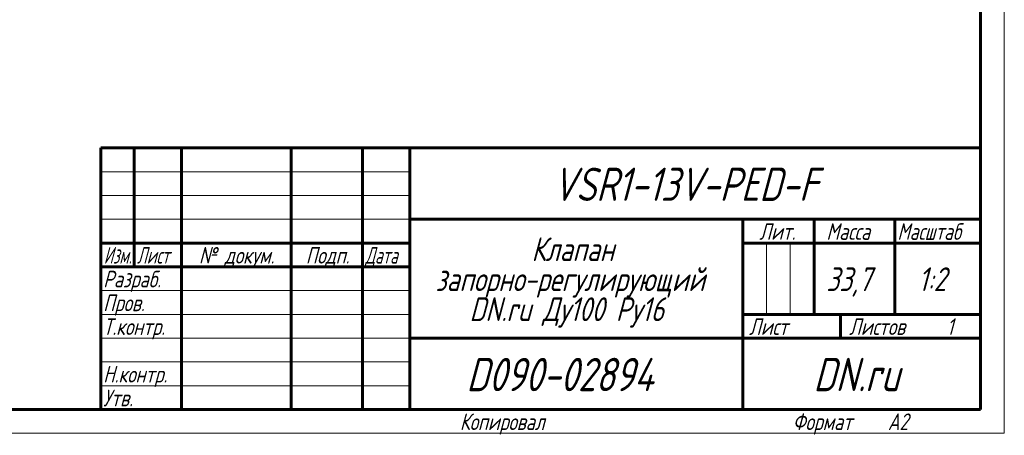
# Model space of a CAD drawing. Header units: millimetres. Extents: x 0 to 594, y 0 to 420.
# Tile 10 of 29: x 387 to 594, y 0 to 87. Entities that reach past the tile are written whole.
import ezdxf

# ---------------------------------------------------------------- set-up
doc = ezdxf.new("R2010")
doc.units = ezdxf.units.MM
doc.linetypes.add('K5LT_BASIC', pattern=[0])
doc.linetypes.add('K5LT_THIN', pattern=[0])
doc.styles.add('KTEXTSTYLE', font='txt', dxfattribs={"width": 0.96, "height": 5})

# ---------------------------------------------------------------- blocks, each defined once
blk = doc.blocks.new('U289')
at = {"color": 7, "linetype": 'K5LT_THIN', "lineweight": 18, "true_color": 0xffffff}
for p, q in [((594, 420), (594, 0)), ((404, 55), (469, 55)), ((404, 50), (469, 50)), ((404, 45), (469, 45)), ((543.96, 25), (543.96, 40)), ((548.98, 25), (548.98, 40)), ((404, 30), (469, 30)), ((404, 25), (469, 25)), ((404, 20), (469, 20)), ((404, 15), (469, 15)), ((404, 10), (469, 10)), ((594, 0), (0, 0))]:
    blk.add_line(p, q, dxfattribs=at)
at = {"color": 143, "linetype": 'K5LT_BASIC', "lineweight": 60, "true_color": 0x33acca}
for p, q in [((589, 415), (589, 5)), ((404, 60), (589, 60)), ((404, 5), (404, 60)), ((411, 35), (411, 60)), ((421, 5), (421, 60)), ((444, 5), (444, 60)), ((459, 5), (459, 60)), ((469, 5), (469, 60)), ((469, 45), (589, 45)), ((539, 5), (539, 45)), ((554, 25), (554, 45)), ((571, 25), (571, 45)), ((404, 40), (469, 40)), ((539, 40), (554, 40)), ((554, 40), (589, 40)), ((404, 35), (469, 35)), ((539, 25), (589, 25)), ((559.57, 20), (559.57, 25)), ((469, 20), (539, 20)), ((539, 20), (589, 20)), ((589, 5), (20, 5))]:
    blk.add_line(p, q, dxfattribs=at)
at = {"color": 7, "attachment_point": 1, "style": 'KTEXTSTYLE'}
for s, insert, char_height in [('\\fArial|b0|c204|p34;\\H5.0;\\W1.000;\\Q15;\\fGOST Type AU|b0|i0|c204|p34;\\Q15;\\W0.960;\\H7.00;VSR1-13V-PED-F', (499.02, 55.86), 7), ('\\fArial|b0|c204|p34;\\H5.0;\\W1.000;\\Q15;\\fGOST Type AU|b0|i0|c204|p34;\\Q15;\\W0.960;\\H3.50;Лит.', (542.47, 44.18), 3.5), ('\\fArial|b0|c204|p34;\\H5.0;\\W1.000;\\Q15;\\fGOST Type AU|b0|i0|c204|p34;\\Q15;\\W0.960;\\H3.50;Масса', (556.58, 44.18), 3.5), ('\\fArial|b0|c204|p34;\\H5.0;\\W1.000;\\Q15;\\fGOST Type AU|b0|i0|c204|p34;\\Q15;\\W0.926;\\H3.50;Масштаб', (571.52, 44.18), 3.5), ('\\fArial|b0|c204|p34;\\H5.0;\\W1.000;\\Q15;\\fGOST Type AU|b0|i0|c204|p34;\\Q15;\\W0.960;Клапан', (494.56, 41.21), 5), ('\\fArial|b0|c204|p34;\\H5.0;\\W1.000;\\Q15;\\fGOST Type AU|b0|i0|c204|p34;\\Q15;\\W0.786;\\H3.50;Изм.', (404.62, 39.18), 3.5), ('\\fArial|b0|c204|p34;\\H5.0;\\W1.000;\\Q15;\\fGOST Type AU|b0|i0|c204|p34;\\Q15;\\W0.800;\\H3.50;Лист', (411.61, 39.18), 3.5), ('\\fArial|b0|c204|p34;\\H5.0;\\W1.000;\\Q15;\\fGOST Type AU|b0|i0|c204|p34;\\Q15;\\W0.960;\\H3.50;№ докум.', (424.63, 39.18), 3.5), ('\\fArial|b0|c204|p34;\\H5.0;\\W1.000;\\Q15;\\fGOST Type AU|b0|i0|c204|p34;\\Q15;\\W0.960;\\H3.50;Подп.', (447.1, 39.18), 3.5), ('\\fArial|b0|c204|p34;\\H5.0;\\W1.000;\\Q15;\\fGOST Type AU|b0|i0|c204|p34;\\Q15;\\W0.800;\\H3.50;Дата', (459.61, 39.18), 3.5), ('\\fArial|b0|c204|p34;\\H5.0;\\W1.000;\\Q15;\\fGOST Type AU|b0|i0|c204|p34;\\Q15;\\W0.960;запорно-регулирующий', (474.38, 34.9), 5), ('\\fArial|b0|c204|p34;\\H5.0;\\W1.000;\\Q15;\\fGOST Type AU|b0|i0|c204|p34;\\Q15;\\W0.960;\\H3.50;Разраб.', (404.5, 34.18), 3.5), ('\\fArial|b0|c204|p34;\\H5.0;\\W1.000;\\Q15;\\fGOST Type AU|b0|i0|c204|p34;\\Q15;\\W0.960;33,7', (556.56, 34.9), 5), ('\\fArial|b0|c204|p34;\\H5.0;\\W1.000;\\Q15;\\fGOST Type AU|b0|i0|c204|p34;\\Q15;\\W0.960;{\\c16737820;1:2}', (575.92, 34.9), 5), ('\\fArial|b0|c204|p34;\\H5.0;\\W1.000;\\Q15;\\fGOST Type AU|b0|i0|c204|p34;\\Q15;\\W0.960;\\H3.50;Пров.', (404.5, 29.18), 3.5), ('\\fArial|b0|c204|p34;\\H5.0;\\W1.000;\\Q15;\\fGOST Type AU|b0|i0|c204|p34;\\Q15;\\W0.960;DN.ru Ду100 Ру16', (481.53, 28.59), 5), ('\\fArial|b0|c204|p34;\\H5.0;\\W1.000;\\Q15;\\fGOST Type AU|b0|i0|c204|p34;\\Q15;\\W0.960;\\H3.50;Т.контр.', (404.5, 24.18), 3.5), ('\\fArial|b0|c204|p34;\\H5.0;\\W1.000;\\Q15;\\fGOST Type AU|b0|i0|c204|p34;\\Q15;\\W0.960;\\H3.50;Лист', (540.32, 24.18), 3.5), ('\\fArial|b0|c204|p34;\\H5.0;\\W1.000;\\Q15;\\fGOST Type AU|b0|i0|c204|p34;\\Q15;\\W0.960;\\H3.50;Листов', (561.36, 24.18), 3.5), ('\\fArial|b0|c204|p34;\\H5.0;\\W1.000;\\Q15;\\fGOST Type AU|b0|i0|c204|p34;\\Q15;\\W0.960;\\H3.50;1', (581.91, 24.18), 3.5), ('\\fArial|b0|c204|p34;\\H5.0;\\W1.000;\\Q15;\\fGOST Type AU|b0|i0|c204|p34;\\Q15;\\W0.960;\\H7.00;D090-02894', (480.87, 15.86), 7), ('\\fArial|b0|c204|p34;\\H5.0;\\W1.000;\\Q15;\\fGOST Type AU|b0|i0|c204|p34;\\Q15;\\W0.960;\\H7.00;DN.ru', (553.84, 15.86), 7), ('\\fArial|b0|c204|p34;\\H5.0;\\W1.000;\\Q15;\\fGOST Type AU|b0|i0|c204|p34;\\Q15;\\W0.960;\\H3.50;Н.контр.', (404.5, 14.18), 3.5), ('\\fArial|b0|c204|p34;\\H5.0;\\W1.000;\\Q15;\\fGOST Type AU|b0|i0|c204|p34;\\Q15;\\W0.960;\\H3.50;Утв.', (404.5, 9.18), 3.5), ('\\fArial|b0|c204|p34;\\H5.0;\\W1.000;\\Q15;\\fGOST Type AU|b0|i0|c204|p34;\\Q15;\\W0.960;\\H3.50;Копировал', (479.5, 4.18), 3.5), ('\\fArial|b0|c204|p34;\\H5.0;\\W1.000;\\Q15;\\fGOST Type AU|b0|i0|c204|p34;\\Q15;\\W0.960;\\H3.50;Формат', (549.5, 4.18), 3.5), ('\\fArial|b0|c204|p34;\\H5.0;\\W1.000;\\Q15;\\fGOST Type AU|b0|i0|c204|p34;\\Q15;\\W0.960;\\H3.50;A2', (569.5, 4.18), 3.5)]:
    blk.add_mtext(s, dxfattribs=dict(at, insert=insert, char_height=char_height))

msp = doc.modelspace()

# ---------------------------------------------------------------- block references
msp.add_blockref('U289', (0, 0))

doc.saveas('drawing.dxf')
